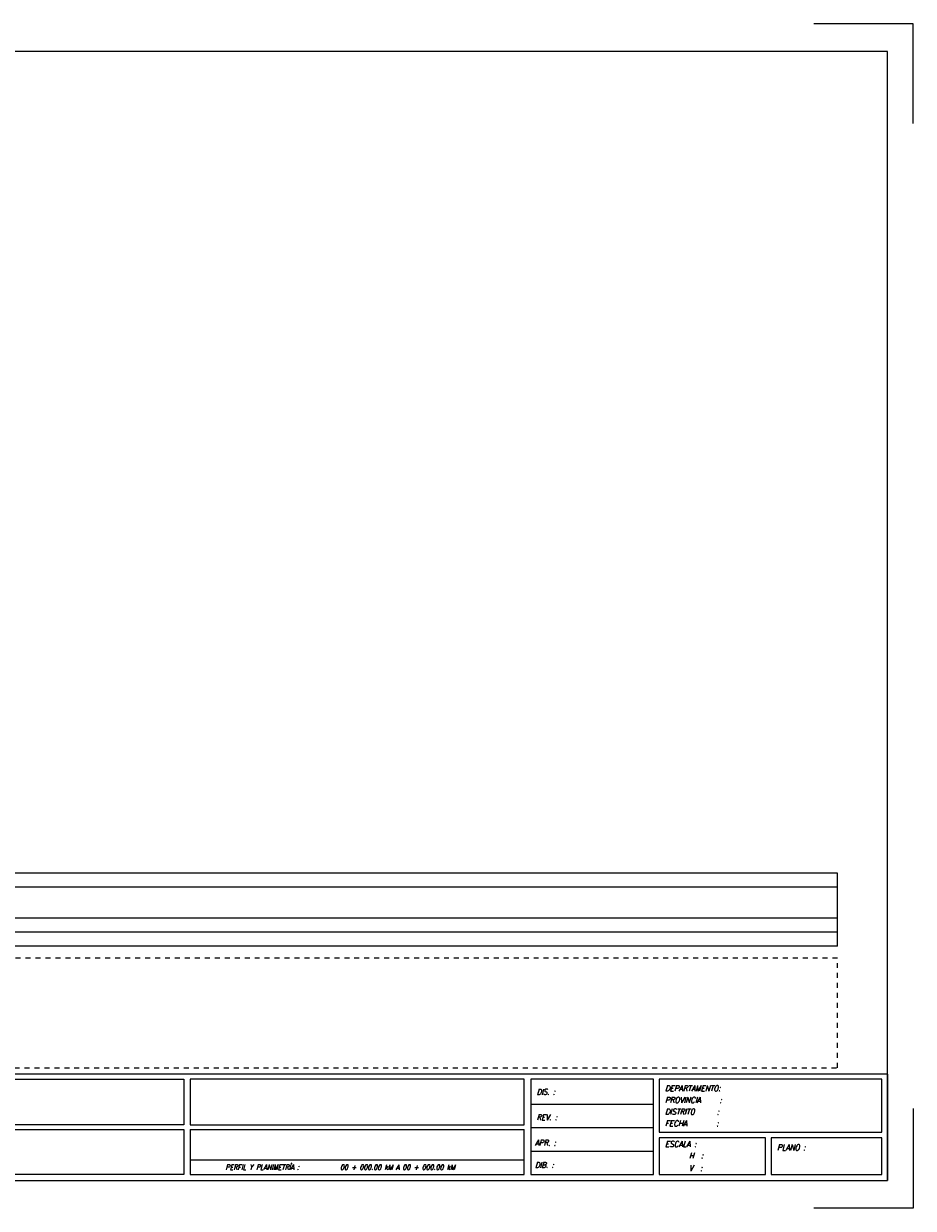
# Model space of a CAD drawing. Extents: x 302 to 1811, y -168 to 682.
# Tile 14 of 15: x 749 to 1195, y 78 to 672. Entities that reach past the tile are written whole.
import ezdxf
from ezdxf.enums import TextEntityAlignment as Align

# ---------------------------------------------------------------- set-up
doc = ezdxf.new("R2010")
doc.units = 0
doc.header["$MEASUREMENT"] = 0
doc.linetypes.add('PLANIMETRIA', pattern=[5, 2.5, -2.5])
doc.layers.get('0').update_dxf_attribs({"linetype": 'CONTINUOUS'})
for name, color, linetype in [('L_MARCO_PLANIMETRIA', 7, 'CONTINUOUS'), ('L_MARCO_ROTULO', 7, 'CONTINUOUS'), ('L_MARCO_TRAZOS', 2, 'CONTINUOUS')]:
    doc.layers.add(name, color=color, linetype=linetype)
doc.styles.add('L_MEMBRETE1', font='ROMANC.shx', dxfattribs={"width": 0.9, "oblique": 15})

# ---------------------------------------------------------------- blocks, each defined once
blk = doc.blocks.new('ROTULACION_REDLIN_PERFIL')
at = {"layer": 'L_MARCO_PLANIMETRIA', "color": 8, "linetype": 'PLANIMETRIA'}
for p, q in [((802, 125.5), (59, 125.5)), ((802, 70.5), (802, 125.5)), ((59, 70.5), (802, 70.5))]:
    blk.add_line(p, q, dxfattribs=at)
at = {"layer": 'L_MARCO_ROTULO', "color": 5}
for p, q in [((208.84, 67.5), (827, 67.5)), ((827, 67.31), (827, 14)), ((208.84, 14), (827, 14))]:
    blk.add_line(p, q, dxfattribs=at)
at = {"layer": 'L_MARCO_ROTULO', "color": 9}
for p, q in [((372.17, 64.75), (473.88, 64.75)), ((473.88, 64.75), (473.88, 41.82)), ((477.2, 64.75), (477.2, 41.82)), ((644.76, 64.75), (477.2, 64.75)), ((644.76, 41.82), (644.76, 64.75)), ((709.66, 64.75), (648.09, 64.75)), ((648.09, 64.75), (648.09, 16.87)), ((709.66, 16.87), (709.66, 64.75)), ((712.39, 64.75), (712.39, 38.25)), ((824.13, 64.75), (712.39, 64.75)), ((824.13, 38.25), (824.13, 64.75)), ((648.09, 52.23), (709.66, 52.23)), ((473.88, 41.82), (372.17, 41.82)), ((477.2, 41.82), (644.76, 41.82)), ((372.17, 39.49), (473.88, 39.49)), ((473.88, 39.49), (473.88, 16.87)), ((477.2, 39.49), (477.2, 16.87)), ((477.2, 39.49), (644.76, 39.49)), ((644.76, 16.87), (644.76, 39.49)), ((648.09, 40.44), (709.66, 40.44)), ((712.39, 38.25), (824.13, 38.25)), ((712.41, 35.38), (712.41, 16.87)), ((765.9, 35.38), (712.41, 35.38)), ((765.9, 16.87), (765.9, 35.38)), ((768.63, 35.38), (768.63, 16.87)), ((824.13, 35.38), (768.63, 35.38)), ((824.13, 16.87), (824.13, 35.38)), ((477.2, 24.31), (644.76, 24.31)), ((648.09, 28.65), (709.66, 28.65)), ((473.88, 16.87), (372.17, 16.87)), ((477.2, 16.87), (644.76, 16.87)), ((648.09, 16.87), (709.66, 16.87)), ((712.41, 16.87), (765.9, 16.87)), ((768.63, 16.87), (824.13, 16.87))]:
    blk.add_line(p, q, dxfattribs=at)
at = {"layer": 'L_MARCO_TRAZOS'}
for p, q in [((840, 594), (790, 594)), ((840, 544), (840, 594)), ((802, 168), (76, 168)), ((802, 161), (76, 161)), ((802, 145.5), (76, 145.5)), ((802, 138.5), (76, 138.5)), ((802, 131.5), (76, 131.5)), ((840, 50), (840, 0)), ((840, 0), (790, 0))]:
    blk.add_line(p, q, dxfattribs=at)
at = {"layer": 'L_MARCO_TRAZOS', "color": 5}
for p, q in [((827, 580), (16, 580)), ((827, 14), (827, 580)), ((16, 14), (827, 14))]:
    blk.add_line(p, q, dxfattribs=at)
at = {"layer": 'L_MARCO_TRAZOS', "flags": 128}
blk.add_lwpolyline([(802, 131.5), (802, 168)], dxfattribs=at)
at = {"layer": 'L_MARCO_ROTULO', "color": 2, "style": 'L_MEMBRETE1', "oblique": 15, "width": 0.9}
for s, height, p in [('DIS. :', 2.825, (650.99, 56.98)), ('DEPARTAMENTO:', 2.925, (715.41, 58.69)), ('PROVINCIA    :', 2.925, (715.41, 52.83)), ('DISTRITO     :', 2.925, (715.41, 46.97)), ('REV. :', 2.825, (650.99, 44.2)), ('FECHA       :', 2.925, (715.41, 41.11)), ('APR. :', 2.825, (650.18, 31.44)), ('ESCALA :', 2.925, (715.41, 30.75)), ('PLANO :', 2.925, (771.63, 29.03)), ('H  :', 2.925, (727.38, 24.97)), ('PERFIL Y PLANIMETRÍA :', 2.5735, (494.82, 19.34)), ('DIB. :', 2.825, (650.18, 20.26)), ('V  :', 2.925, (727.38, 18.7))]:
    blk.add_text(s, height=height, dxfattribs=at).set_placement(p)
at = {"layer": 'L_MARCO_ROTULO', "color": 3, "style": 'L_MEMBRETE1', "oblique": 15, "width": 0.9, "flags": 8}
for tag, p, height in [('_CAJ_DISENADO', (664.88, 56.61), 3), ('_CAJ_DPTO', (751.38, 58.62), 3.13), ('_CAJ_PROVINCIA', (751.38, 52.75), 3.13), ('_CAJ_DISTRITO', (751.38, 46.89), 3.13), ('_CAJ_REVISADO', (664.88, 43.83), 3), ('_CAJ_FECHA', (751.38, 41.03), 3.13), ('_CAJ_APROBADO', (664.72, 31.44), 3), ('_CAJ_ESC_H', (737.69, 24.97), 3.13), ('_CAJ_KILOMETROS', (552.35, 19.3), 2.57), ('_CAJ_DIBUJADO', (664.72, 20.26), 3), ('_CAJ_ESC_V', (737.69, 18.7), 3.13)]:
    blk.add_attdef(tag, p, '', height=height, dxfattribs=at)
at = {"layer": 'L_MARCO_ROTULO', "color": 3, "style": 'L_MEMBRETE1', "oblique": 15, "flags": 8}
for tag, height, width, p in [('_CAJ_TITULO_1', 3.2, 0.85, (423.02, 33.68)), ('_CAJ_TRAMO', 3, 1.2, (560.98, 34.06)), ('_CAJ_TITULO_2', 3.2, 0.85, (423.02, 26.58)), ('_CAJ_NUMPLANO', 4, 0.85, (806.89, 28.8)), ('_CAJ_NOMPLANO', 4, 0.85, (796.38, 19.98)), ('_CAJ_TITULO_3', 3.2, 0.85, (423.02, 19.68))]:
    blk.add_attdef(tag, text='', height=height, dxfattribs=dict(at, width=width)).set_placement(p, align=Align.CENTER)
blk.add_attdef('_CAJ_DISTRIBUCION', text='', height=2.8, dxfattribs=at).set_placement((560.98, 27.07), align=Align.CENTER)

msp = doc.modelspace()

# ---------------------------------------------------------------- block references
ref = msp.add_blockref('ROTULACION_REDLIN_PERFIL', (354.95, 77.87))
ref.add_attrib('_CAJ_KILOMETROS', '00 + 000.00 kM A 00 + 000.00 kM', (907.3, 97.16), dxfattribs={"layer": 'L_MARCO_ROTULO', "color": 3, "height": 2.5735, "style": 'L_MEMBRETE1', "oblique": 15, "width": 0.9})

doc.saveas('drawing.dxf')
